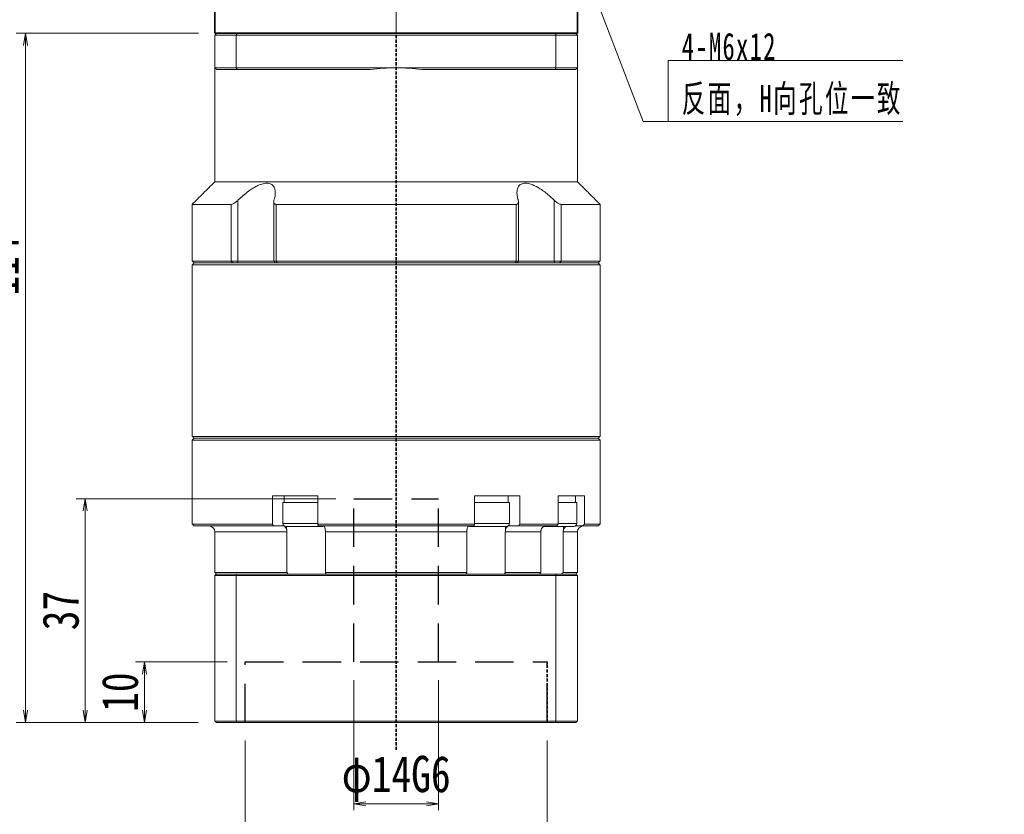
# Model space of a CAD drawing. Header units: millimetres. Extents: x -209 to 386, y -202 to 211.
# Tile 3 of 8: x -108 to 55, y -64 to 68. Entities that reach past the tile are written whole.
import ezdxf

# ---------------------------------------------------------------- set-up
doc = ezdxf.new("R2010")
doc.units = ezdxf.units.MM
doc.header["$PDSIZE"] = -5
for name, pattern in [('DASHED', [0.75, 0.5, -0.25]), ('DASHED2', [9.525, 6.35, -3.175]), ('点画线', [18, 12, -2, 2, -2])]:
    doc.linetypes.add(name, pattern=pattern)
doc.layers.get('0').update_dxf_attribs({"lineweight": 35})
doc.layers.add('4虚线层', color=6, linetype='DASHED2')
for name, color, linetype, lineweight in [('EB0_1', 7, 'Continuous', 35), ('中心线层', 1, '点画线', 18), ('尺寸线层', 3, 'Continuous', 18), ('粗实线层', 7, 'Continuous', 35)]:
    doc.layers.add(name, color=color, linetype=linetype, lineweight=lineweight)
doc.styles.add('宋体', font='SimSun.ttf', dxfattribs={"width": 0.8})
doc.styles.add('标准', font='txt', dxfattribs={"width": 0.667})
doc.dimstyles.new('A水平标注$0', dxfattribs={"dimtxt": 3.5, "dimasz": 2, "dimexe": 1.5, "dimexo": 3, "dimgap": 1.1, "dimtad": 1, "dimtoh": 1, "dimdec": 4, "dimdsep": 46, "dimtxsty": '宋体', "dimblk": 'OPEN', "dimcen": 3, "dimclrd": 3, "dimclre": 3, "dimclrt": 6, "dimadec": 0, "dimazin": 0, "dimtm": 1e-09, "dimtfac": 1, "dimtdec": 4, "dimtix": 1, "dimtmove": 0, "dimatfit": 3, "dimldrblk": 'OPEN', "dimfxl": 0, "dimlwd": 13, "dimlwe": 13, "dimarcsym": 0})
doc.dimstyles.new('D直径标注φ25', dxfattribs={"dimtxt": 3.5, "dimasz": 2, "dimexe": 1, "dimexo": 3, "dimtad": 1, "dimtoh": 1, "dimdec": 1, "dimdsep": 46, "dimtxsty": '宋体', "dimblk": 'OPEN', "dimcen": 3, "dimclrd": 3, "dimclre": 3, "dimclrt": 130, "dimadec": 0, "dimazin": 0, "dimtm": 1e-09, "dimtfac": 1, "dimtdec": 1, "dimtmove": 0, "dimatfit": 0, "dimldrblk": 'OPEN', "dimfxl": 0, "dimlwd": 13, "dimlwe": 13, "dimarcsym": 0})

# ---------------------------------------------------------------- blocks, each defined once
blk = doc.blocks.new('*X7')
at = {"layer": '尺寸线层', "linetype": 'Continuous'}
blk.add_hatch(color=0, dxfattribs=at).paths.add_polyline_path([(-18.15, 36.72), (-16.02, 32.72), (-17.07, 32.32)], flags=0)
at = {"layer": '尺寸线层', "color": 0, "linetype": 'Continuous'}
blk.add_line((-18.15, 36.72), (-4.16, 0), dxfattribs=at)
at = {"layer": '尺寸线层', "color": 0}
for p, q in [((0, 10.07), (38.84, 10.07)), ((0, 0), (0, 10.07)), ((-4.16, 0), (0, 0)), ((0, 0), (38.84, 0))]:
    blk.add_line(p, q, dxfattribs=at)
at = {"layer": '尺寸线层', "color": 0, "insert": (2.25, 0.9), "char_height": 4.5, "width": 73.1847, "attachment_point": 7, "line_spacing_factor": 1.15057, "style": '标准'}
blk.add_mtext('\\T1.1;4-M6x12\\P反面，H向孔位一致', dxfattribs=at)
blk = doc.blocks.new('_Open')
at = {"color": 0, "linetype": 'ByBlock', "lineweight": -2}
for p, q in [((-1, 0.167), (0, 0)), ((-1, -0.167), (0, 0)), ((0, 0), (-1, 0))]:
    blk.add_line(p, q, dxfattribs=at)
blk = doc.blocks.new('*D30')
at = {"color": 3, "lineweight": 13, "transparency": 16777216}
for p, q in [((-70.19, -51.48), (-70.19, -77.41)), ((-20.19, -51.48), (-20.19, -77.41)), ((-68.19, -76.41), (-22.19, -76.41))]:
    blk.add_line(p, q, dxfattribs=at)
at = {"layer": 'Defpoints', "color": 0, "transparency": 16777216}
for p in [(-70.19, -48.48), (-20.19, -48.48), (-20.19, -76.41)]:
    blk.add_point(p, dxfattribs=at)
at = {"color": 3, "lineweight": 13, "transparency": 16777216, "xscale": 2, "yscale": 2, "zscale": 2, "rotation": 180}
blk.add_blockref('_Open', (-70.19, -76.41), dxfattribs=at)
at = {"color": 3, "lineweight": 13, "transparency": 16777216, "xscale": 2, "yscale": 2, "zscale": 2}
blk.add_blockref('_Open', (-20.19, -76.41), dxfattribs=at)
at = {"color": 130, "transparency": 16777216, "insert": (-45.19, -72.28), "char_height": 6, "attachment_point": 5, "style": '宋体'}
blk.add_mtext('φ50E7', dxfattribs=at)
blk = doc.blocks.new('*D31')
at = {"color": 3, "lineweight": 13, "transparency": 16777216}
for p, q in [((-52.19, -41.48), (-52.19, -62.98)), ((-38.19, -41.48), (-38.19, -62.98)), ((-50.19, -61.98), (-40.19, -61.98))]:
    blk.add_line(p, q, dxfattribs=at)
at = {"layer": 'Defpoints', "color": 0, "transparency": 16777216}
for p in [(-52.19, -38.48), (-38.19, -38.48), (-38.19, -61.98)]:
    blk.add_point(p, dxfattribs=at)
at = {"color": 3, "lineweight": 13, "transparency": 16777216, "xscale": 2, "yscale": 2, "zscale": 2, "rotation": 180}
blk.add_blockref('_Open', (-52.19, -61.98), dxfattribs=at)
at = {"color": 3, "lineweight": 13, "transparency": 16777216, "xscale": 2, "yscale": 2, "zscale": 2}
blk.add_blockref('_Open', (-38.19, -61.98), dxfattribs=at)
at = {"color": 130, "transparency": 16777216, "insert": (-45.19, -57.84), "char_height": 6, "attachment_point": 5, "style": '宋体'}
blk.add_mtext('φ14G6', dxfattribs=at)
blk = doc.blocks.new('*D32')
at = {"layer": 'Defpoints', "color": 0, "transparency": 16777216}
for p in [(-70.19, -38.48), (-86.84, -48.48), (-74.99, -48.48)]:
    blk.add_point(p, dxfattribs=at)
at = {"layer": '尺寸线层', "color": 3, "lineweight": 13, "transparency": 16777216}
for p, q in [((-73.19, -38.48), (-88.34, -38.48)), ((-86.84, -40.48), (-86.84, -46.48)), ((-77.99, -48.48), (-88.34, -48.48))]:
    blk.add_line(p, q, dxfattribs=at)
at = {"layer": '尺寸线层', "color": 3, "lineweight": 13, "transparency": 16777216, "xscale": 2, "yscale": 2, "zscale": 2}
for p, rotation in [((-86.84, -38.48), 90), ((-86.84, -48.48), 270)]:
    blk.add_blockref('_Open', p, dxfattribs=dict(at, rotation=rotation))
at = {"layer": '尺寸线层', "color": 6, "transparency": 16777216, "insert": (-90.88, -43.48), "char_height": 6, "attachment_point": 5, "rotation": 90, "style": '宋体', "bg_fill": 3, "box_fill_scale": 1.1, "bg_fill_color": 257, "bg_fill_transparency": 0}
blk.add_mtext('10', dxfattribs=at)
blk = doc.blocks.new('*D33')
at = {"layer": 'Defpoints', "color": 0, "transparency": 16777216}
for p in [(-52.19, -11.48), (-96.66, -48.48), (-74.99, -48.48)]:
    blk.add_point(p, dxfattribs=at)
at = {"layer": '尺寸线层', "color": 3, "lineweight": 13, "transparency": 16777216}
for p, q in [((-55.19, -11.48), (-98.16, -11.48)), ((-96.66, -13.48), (-96.66, -46.48)), ((-77.99, -48.48), (-98.16, -48.48))]:
    blk.add_line(p, q, dxfattribs=at)
at = {"layer": '尺寸线层', "color": 3, "lineweight": 13, "transparency": 16777216, "xscale": 2, "yscale": 2, "zscale": 2}
for p, rotation in [((-96.66, -11.48), 90), ((-96.66, -48.48), 270)]:
    blk.add_blockref('_Open', p, dxfattribs=dict(at, rotation=rotation))
at = {"layer": '尺寸线层', "color": 6, "transparency": 16777216, "insert": (-100.69, -29.98), "char_height": 6, "attachment_point": 5, "rotation": 90, "style": '宋体', "bg_fill": 3, "box_fill_scale": 1.1, "bg_fill_color": 257, "bg_fill_transparency": 0}
blk.add_mtext('37', dxfattribs=at)
blk = doc.blocks.new('*D34')
at = {"layer": 'Defpoints', "color": 0, "transparency": 16777216}
for p in [(-74.89, 65.52), (-106.56, -48.48), (-74.99, -48.48)]:
    blk.add_point(p, dxfattribs=at)
at = {"layer": '尺寸线层', "color": 3, "lineweight": 13, "transparency": 16777216}
for p, q in [((-77.89, 65.52), (-108.06, 65.52)), ((-106.56, 63.52), (-106.56, -46.48)), ((-77.99, -48.48), (-108.06, -48.48))]:
    blk.add_line(p, q, dxfattribs=at)
at = {"layer": '尺寸线层', "color": 3, "lineweight": 13, "transparency": 16777216, "xscale": 2, "yscale": 2, "zscale": 2}
for p, rotation in [((-106.56, 65.52), 90), ((-106.56, -48.48), 270)]:
    blk.add_blockref('_Open', p, dxfattribs=dict(at, rotation=rotation))
at = {"layer": '尺寸线层', "color": 6, "transparency": 16777216, "insert": (-110.66, 27.02), "char_height": 6, "attachment_point": 5, "rotation": 90, "style": '宋体', "bg_fill": 3, "box_fill_scale": 1.1, "bg_fill_color": 256, "bg_fill_true_color": 13158600, "bg_fill_transparency": 0}
blk.add_mtext('114', dxfattribs=at)

msp = doc.modelspace()

# ---------------------------------------------------------------- linework, layer by layer
at = {"color": 7, "linetype": 'Continuous', "lineweight": 15}
for p, q in [((-75.19499, 65.22064), (-71.6525, 65.22064)), ((-75.19499, 65.22064), (-75.19499, 59.82064)), ((-71.53887, 65.52064), (-74.89499, 65.52064)), ((-71.6525, 65.22064), (-18.73748, 65.22064)), ((-71.6525, 59.82064), (-71.6525, 65.22064)), ((-18.85111, 65.52064), (-71.53887, 65.52064)), ((-15.49499, 65.52064), (-18.85111, 65.52064)), ((-18.73748, 65.22064), (-18.73748, 59.82064)), ((-18.73748, 65.22064), (-15.19499, 65.22064)), ((-15.19499, 59.82064), (-15.19499, 65.22064)), ((-71.6525, 59.82064), (-75.19499, 59.82064)), ((-74.89499, 59.52064), (-71.53887, 59.52064)), ((-45.19499, 59.82064), (-71.6525, 59.82064)), ((-71.53887, 59.52064), (-49.42701, 59.52064)), ((-18.73748, 59.82064), (-45.19499, 59.82064)), ((-40.96297, 59.52064), (-18.85111, 59.52064)), ((-18.85111, 59.52064), (-15.49499, 59.52064)), ((-15.19499, 59.82064), (-18.73748, 59.82064)), ((-15.19499, 40.97064), (-75.19499, 40.97064)), ((-71.37657, 27.82064), (-71.37657, 37.89008)), ((-19.01341, 37.89008), (-19.01341, 27.82064)), ((-72.48687, 37.22064), (-78.94499, 37.22064)), ((-72.48687, 37.22064), (-72.48687, 27.82064)), ((-25.34012, 37.22064), (-65.04986, 37.22064)), ((-65.04986, 27.82064), (-65.04986, 37.22064)), ((-25.34012, 37.22064), (-25.34012, 27.82064)), ((-11.44499, 37.22064), (-17.90311, 37.22064)), ((-17.90311, 27.82064), (-17.90311, 37.22064)), ((-72.48687, 27.82064), (-78.94499, 27.82064)), ((-71.37657, 27.82064), (-72.48687, 27.82064)), ((-72.24427, 27.52064), (-72.48687, 27.82064)), ((-71.46706, 27.52064), (-71.37657, 27.82064)), ((-65.46157, 27.82064), (-71.37657, 27.82064)), ((-65.04986, 27.82064), (-65.46157, 27.82064)), ((-25.34012, 27.82064), (-65.04986, 27.82064)), ((-64.87338, 27.52064), (-65.04986, 27.82064)), ((-25.34012, 27.82064), (-25.5166, 27.52064)), ((-24.92841, 27.82064), (-25.34012, 27.82064)), ((-19.01341, 27.82064), (-24.92841, 27.82064)), ((-19.01341, 27.82064), (-18.92292, 27.52064)), ((-17.90311, 27.82064), (-19.01341, 27.82064)), ((-17.90311, 27.82064), (-18.14571, 27.52064)), ((-11.44499, 27.82064), (-17.90311, 27.82064)), ((-78.94499, 27.22064), (-45.19499, 27.22064)), ((-45.19499, 27.52064), (-78.64499, 27.52064)), ((-78.64499, 27.52064), (-72.24427, 27.52064)), ((-64.87338, 27.52064), (-25.5166, 27.52064)), ((-11.74499, 27.52064), (-45.19499, 27.52064)), ((-45.19499, 27.22064), (-11.44499, 27.22064)), ((-18.14571, 27.52064), (-11.74499, 27.52064)), ((-11.44499, -1.17936), (-78.94499, -1.17936)), ((-78.64499, -1.47936), (-11.74499, -1.47936)), ((-45.19499, -1.47936), (-78.64499, -1.47936)), ((-11.74499, -1.47936), (-45.19499, -1.47936)), ((-78.94499, -1.77936), (-45.19499, -1.77936)), ((-45.19499, -1.77936), (-11.44499, -1.77936)), ((-65.68178, -10.97936), (-65.68178, -15.67936)), ((-65.68178, -10.97936), (-62.58863, -10.97936)), ((-61.54598, -10.97936), (-62.58863, -10.97936)), ((-61.54598, -10.97936), (-58.17907, -10.97936)), ((-58.17907, -15.67936), (-58.17907, -10.97936)), ((-32.21091, -10.97936), (-32.21091, -15.67936)), ((-32.21091, -10.97936), (-28.844, -10.97936)), ((-27.80135, -10.97936), (-28.844, -10.97936)), ((-27.80135, -10.97936), (-24.7082, -10.97936)), ((-24.7082, -15.67936), (-24.7082, -10.97936)), ((-18.37422, -10.97936), (-18.37422, -15.67936)), ((-18.37422, -10.97936), (-16.27227, -10.97936)), ((-15.6703, -10.97936), (-16.27227, -10.97936)), ((-15.6703, -10.97936), (-14.04252, -10.97936)), ((-14.04252, -15.67936), (-14.04252, -10.97936)), ((-60.44499, -12.07936), (-63.94499, -12.07936)), ((-58.17907, -12.07936), (-60.44499, -12.07936)), ((-26.9139, -12.07936), (-32.21091, -12.07936)), ((-26.44499, -12.07936), (-26.9139, -12.07936)), ((-15.28121, -12.07936), (-18.37422, -12.07936)), ((-65.68178, -15.67936), (-78.94499, -15.67936)), ((-78.64499, -15.97936), (-65.48874, -15.97936)), ((-65.48874, -15.97936), (-63.91209, -15.97936)), ((-60.44499, -15.57936), (-63.94499, -15.57936)), ((-63.44499, -16.07936), (-60.44499, -16.07936)), ((-63.31766, -16.07936), (-63.31766, -16.59597)), ((-58.17907, -15.57936), (-60.44499, -15.57936)), ((-60.44499, -16.07936), (-57.44499, -16.07936)), ((-32.21091, -15.67936), (-58.17907, -15.67936)), ((-58.07635, -15.97936), (-32.31363, -15.97936)), ((-32.94499, -16.07936), (-27.34691, -16.07936)), ((-26.9139, -15.57936), (-32.21091, -15.57936)), ((-27.34691, -16.07936), (-26.94499, -16.07936)), ((-27.07232, -16.07936), (-27.07232, -16.59597)), ((-26.44499, -15.57936), (-26.9139, -15.57936)), ((-26.47789, -15.97936), (-24.90124, -15.97936)), ((-24.90124, -15.97936), (-18.60427, -15.97936)), ((-18.37422, -15.67936), (-24.7082, -15.67936)), ((-20.83623, -16.07936), (-15.78121, -16.07936)), ((-15.28121, -15.57936), (-18.37422, -15.57936)), ((-17.49864, -16.07936), (-17.49864, -16.59597)), ((-15.48121, -15.97936), (-14.32473, -15.97936)), ((-14.32473, -15.97936), (-11.74499, -15.97936)), ((-11.44499, -15.67936), (-14.04252, -15.67936)), ((-75.19499, -16.97936), (-63.26785, -16.97936)), ((-63.26785, -16.97936), (-63.26785, -23.67936)), ((-56.89569, -16.97936), (-33.49429, -16.97936)), ((-56.89569, -23.67936), (-56.89569, -16.97936)), ((-33.49429, -16.97936), (-33.49429, -23.67936)), ((-27.12213, -23.67936), (-27.12213, -16.97936)), ((-27.12213, -16.97936), (-21.24981, -16.97936)), ((-21.24981, -16.97936), (-21.24981, -23.67936)), ((-17.57084, -23.67936), (-17.57084, -16.97936)), ((-17.57084, -16.97936), (-15.19499, -16.97936)), ((-63.26785, -23.67936), (-75.19499, -23.67936)), ((-75.19499, -24.17936), (-71.6525, -24.17936)), ((-75.19499, -24.17936), (-75.19499, -48.27936)), ((-71.5768, -23.97936), (-74.99499, -23.97936)), ((-71.6525, -24.17936), (-71.6525, -48.27936)), ((-71.6525, -24.17936), (-18.73748, -24.17936)), ((-18.81318, -23.97936), (-71.5768, -23.97936)), ((-33.49429, -23.67936), (-56.89569, -23.67936)), ((-21.24981, -23.67936), (-27.12213, -23.67936)), ((-15.39499, -23.97936), (-18.81318, -23.97936)), ((-18.73748, -24.17936), (-15.19499, -24.17936)), ((-18.73748, -24.17936), (-18.73748, -48.27936)), ((-15.19499, -23.67936), (-17.57084, -23.67936)), ((-15.19499, -24.17936), (-15.19499, -48.27936)), ((-71.6525, -48.27936), (-75.19499, -48.27936)), ((-74.99499, -48.47936), (-71.5768, -48.47936)), ((-18.73748, -48.27936), (-71.6525, -48.27936)), ((-71.5768, -48.47936), (-18.81318, -48.47936)), ((-18.81318, -48.47936), (-15.39499, -48.47936)), ((-15.19499, -48.27936), (-18.73748, -48.27936))]:
    msp.add_line(p, q, dxfattribs=at)
at = {"color": 1, "linetype": 'DASHED'}
for p, q in [((-45.19499, -53.03106), (-45.19499, 65.52064)), ((-20.19499, -48.47936), (-20.19499, -38.47936)), ((-20.19499, -48.47936), (-20.19499, -38.47936))]:
    msp.add_line(p, q, dxfattribs=at)
at = {"color": 7, "linetype": 'Continuous', "lineweight": 15}
for centre, radius, start, end in [((-45.19499, 29.82064), 30, 90, 98.1096145), ((-45.19499, 29.82064), 30, 81.8903855, 90), ((-76.19499, -16.97936), 1, 0, 90), ((-63.44499, -15.57936), 0.5, 180, 270), ((-57.44499, -15.57936), 0.5, 270, 302.4574441), ((-32.94499, -15.57936), 0.5, 241.6040712, 270), ((-26.94499, -15.57936), 0.5, 270, 0), ((-15.78121, -15.57936), 0.5, 270, 0), ((-14.19499, -16.97936), 1, 90, 180)]:
    msp.add_arc(centre, radius, start, end, dxfattribs=at)
for points in [[(-75.19499, 65.22064), (-74.89499, 65.52064)], [(-71.6525, 65.22064), (-71.53887, 65.52064)], [(-18.73748, 65.22064), (-18.85111, 65.52064)], [(-15.49499, 65.52064), (-15.19499, 65.22064)], [(-75.19499, 40.97064), (-75.19499, 59.82064)], [(-75.19499, 59.82064), (-74.89499, 59.52064)], [(-71.6525, 59.82064), (-71.53887, 59.52064)], [(-18.85111, 59.52064), (-18.73748, 59.82064)], [(-15.49499, 59.52064), (-15.19499, 59.82064)], [(-15.19499, 59.82064), (-15.19499, 40.97064)], [(-78.94499, 37.22064), (-75.19499, 40.97064)], [(-15.19499, 40.97064), (-11.44499, 37.22064)], [(-65.46157, 27.82064), (-65.46157, 37.62578)], [(-24.92841, 37.62533), (-24.92841, 27.82064)], [(-78.94499, 27.82064), (-78.94499, 37.22064)], [(-11.44499, 37.22064), (-11.44499, 27.82064)], [(-78.64499, 27.52064), (-78.94499, 27.82064)], [(-65.16157, 27.52064), (-65.46157, 27.82064)], [(-24.92841, 27.82064), (-25.22841, 27.52064)], [(-11.44499, 27.82064), (-11.74499, 27.52064)], [(-78.94499, 27.22064), (-78.64499, 27.52064)], [(-78.94499, -1.17936), (-78.94499, 27.22064)], [(-11.74499, 27.52064), (-11.44499, 27.22064)], [(-11.44499, 27.22064), (-11.44499, -1.17936)], [(-78.64499, -1.47936), (-78.94499, -1.17936)], [(-78.94499, -1.77936), (-78.64499, -1.47936)], [(-11.44499, -1.17936), (-11.74499, -1.47936)], [(-11.74499, -1.47936), (-11.44499, -1.77936)], [(-78.94499, -15.67936), (-78.94499, -1.77936)], [(-11.44499, -1.77936), (-11.44499, -15.67936)], [(-63.74499, -12.07936), (-63.74499, -10.97936)], [(-26.64499, -10.97936), (-26.64499, -12.07936)], [(-15.48121, -10.97936), (-15.48121, -12.07936)], [(-63.94499, -15.57936), (-63.94499, -12.07936)], [(-26.44499, -12.07936), (-26.44499, -15.57936)], [(-15.28121, -12.07936), (-15.28121, -15.57936)], [(-78.64499, -15.97936), (-78.94499, -15.67936)], [(-65.48874, -15.97936), (-65.68178, -15.67936)], [(-58.17907, -15.67936), (-58.07635, -15.97936)], [(-32.31363, -15.97936), (-32.21091, -15.67936)], [(-24.7082, -15.67936), (-24.90124, -15.97936)], [(-18.60427, -15.97936), (-18.37422, -15.67936)], [(-14.04252, -15.67936), (-14.32473, -15.97936)], [(-11.44499, -15.67936), (-11.74499, -15.97936)], [(-75.19499, -23.67936), (-75.19499, -16.97936)], [(-63.31766, -16.59597), (-63.26785, -16.97936)], [(-56.89569, -16.97936), (-56.92114, -16.59597)], [(-33.46884, -16.59597), (-33.49429, -16.97936)], [(-27.12213, -16.97936), (-27.07232, -16.59597)], [(-21.19167, -16.59597), (-21.24981, -16.97936)], [(-17.57084, -16.97936), (-17.49864, -16.59597)], [(-15.19499, -16.97936), (-15.19499, -23.67936)], [(-74.89499, -23.97936), (-75.19499, -23.67936)], [(-75.19499, -24.17936), (-74.99499, -23.97936)], [(-71.6525, -24.17936), (-71.5768, -23.97936)], [(-63.06011, -23.97936), (-63.26785, -23.67936)], [(-56.89569, -23.67936), (-56.80983, -23.97936)], [(-33.58015, -23.97936), (-33.49429, -23.67936)], [(-27.12213, -23.67936), (-27.32987, -23.97936)], [(-21.4689, -23.97936), (-21.24981, -23.67936)], [(-18.73748, -24.17936), (-18.81318, -23.97936)], [(-17.57084, -23.67936), (-17.86029, -23.97936)], [(-15.19499, -23.67936), (-15.49499, -23.97936)], [(-15.39499, -23.97936), (-15.19499, -24.17936)], [(-74.99499, -48.47936), (-75.19499, -48.27936)], [(-71.5768, -48.47936), (-71.6525, -48.27936)], [(-18.81318, -48.47936), (-18.73748, -48.27936)], [(-15.19499, -48.27936), (-15.39499, -48.47936)]]:
    msp.add_open_spline(points, degree=1, dxfattribs=at)
for points, knots in [([(-65.41499, 37.89008), (-65.32867, 38.21477), (-65.18781, 38.74459), (-65.1876, 39.41436), (-65.28712, 39.87968), (-65.4802, 40.23993), (-65.79276, 40.55352), (-66.33709, 40.76024), (-67.16554, 40.69086), (-67.99917, 40.38524), (-68.74464, 39.98786), (-69.49953, 39.49891), (-70.31669, 38.86967), (-70.96211, 38.29393), (-71.30306, 37.96171), (-71.37657, 37.89008)], [0, 0, 0, 0, 1.111823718, 1.814206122, 2.515660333, 3.044836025, 3.573294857, 4.429537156, 5.288250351, 6.104434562, 6.713373, 7.323286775, 8.207714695, 9.093503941, 9.336985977, 9.336985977, 9.336985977, 9.336985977]), ([(-19.01341, 37.89008), (-19.3574, 38.21477), (-19.91869, 38.74459), (-20.77805, 39.41436), (-21.46618, 39.87968), (-22.10853, 40.23993), (-22.80858, 40.55352), (-23.60545, 40.76024), (-24.3494, 40.69086), (-24.80795, 40.38524), (-25.0591, 39.98786), (-25.1983, 39.49891), (-25.20826, 38.86967), (-25.09926, 38.29393), (-24.99703, 37.96171), (-24.97499, 37.89008)], [0, 0, 0, 0, 1.111860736, 1.814266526, 2.515744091, 3.044937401, 3.573413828, 4.429684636, 5.288426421, 6.104637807, 6.713596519, 7.323530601, 8.207987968, 9.093806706, 9.337296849, 9.337296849, 9.337296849, 9.337296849]), ([(-71.37657, 37.89008), (-71.50048, 37.77611), (-71.71362, 37.58007), (-72.03655, 37.36928), (-72.29758, 37.24452), (-72.42421, 37.22855), (-72.48687, 37.22064)], [0, 0, 0, 0, 0.461690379, 0.794104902, 1.059065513, 1.318521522, 1.318521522, 1.318521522, 1.318521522]), ([(-65.04986, 37.22064), (-65.0846, 37.2223), (-65.15528, 37.22567), (-65.24387, 37.25232), (-65.31802, 37.29301), (-65.38256, 37.35284), (-65.43224, 37.43535), (-65.46352, 37.55497), (-65.4644, 37.70667), (-65.43162, 37.82833), (-65.41499, 37.89008)], [0, 0, 0, 0, 0.0845501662, 0.1720244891, 0.2564971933, 0.3430793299, 0.4605833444, 0.5814376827, 0.7507540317, 0.9252792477, 0.9252792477, 0.9252792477, 0.9252792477]), ([(-24.97499, 37.89008), (-24.95949, 37.83343), (-24.92813, 37.71875), (-24.92516, 37.57412), (-24.95043, 37.45527), (-24.99466, 37.36967), (-25.05768, 37.30319), (-25.13368, 37.25721), (-25.22735, 37.22655), (-25.30207, 37.22264), (-25.34012, 37.22064)], [0, 0, 0, 0, 0.1600222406, 0.3238934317, 0.4391565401, 0.5570675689, 0.6488337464, 0.7429943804, 0.8324760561, 0.925298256, 0.925298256, 0.925298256, 0.925298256]), ([(-17.90311, 37.22064), (-17.96186, 37.22765), (-18.07909, 37.24162), (-18.32873, 37.35549), (-18.65798, 37.56437), (-18.88145, 37.76915), (-19.01341, 37.89008)], [0, 0, 0, 0, 0.244975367, 0.488865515, 0.828599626, 1.318556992, 1.318556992, 1.318556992, 1.318556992]), ([(-63.91209, -15.97936), (-63.88746, -15.98071), (-63.79071, -15.98602), (-63.62504, -16.06352), (-63.44623, -16.26204), (-63.35473, -16.46314), (-63.32185, -16.58095), (-63.31766, -16.59597)], [0, 0, 0, 0, 0.0898846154, 0.3530449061, 0.6161572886, 0.8790264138, 0.9174460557, 0.9174460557, 0.9174460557, 0.9174460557]), ([(-56.92114, -16.59597), (-56.93937, -16.49645), (-56.97585, -16.29724), (-57.0695, -16.08805), (-57.16115, -15.99046), (-57.21847, -15.98212), (-57.23743, -15.97936)], [0, 0, 0, 0, 0.2094481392, 0.4192300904, 0.6292069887, 0.7329719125, 0.7329719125, 0.7329719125, 0.7329719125]), ([(-33.15255, -15.97936), (-33.16565, -15.98071), (-33.21713, -15.98602), (-33.30528, -16.06352), (-33.40042, -16.26204), (-33.44911, -16.46314), (-33.46661, -16.58095), (-33.46884, -16.59597)], [0, 0, 0, 0, 0.0718302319, 0.2821316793, 0.4923948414, 0.7024636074, 0.7331662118, 0.7331662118, 0.7331662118, 0.7331662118]), ([(-27.07232, -16.59597), (-27.03808, -16.49649), (-26.96953, -16.29731), (-26.79357, -16.08812), (-26.62132, -15.99047), (-26.51355, -15.98212), (-26.47789, -15.97936)], [0, 0, 0, 0, 0.2619701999, 0.5244550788, 0.7871838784, 0.9171158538, 0.9171158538, 0.9171158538, 0.9171158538]), ([(-20.48325, -15.97936), (-20.5126, -15.98071), (-20.6279, -15.98602), (-20.82535, -16.06352), (-21.03843, -16.26204), (-21.14749, -16.46314), (-21.18667, -16.58095), (-21.19167, -16.59597)], [0, 0, 0, 0, 0.098305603, 0.386120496, 0.673882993, 0.961379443, 1.003398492, 1.003398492, 1.003398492, 1.003398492]), ([(-17.49864, -16.59597), (-17.448, -16.49821), (-17.34664, -16.30254), (-17.16271, -16.12832), (-17.04038, -16.0868), (-17.01845, -16.07936)], [0, 0, 0, 0, 0.3267769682, 0.6540747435, 0.7255650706, 0.7255650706, 0.7255650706, 0.7255650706])]:
    msp.add_open_spline(points, degree=3, knots=knots, dxfattribs=at)
at = {"layer": '4虚线层', "color": 6}
for p, q in [((-52.19499, -11.47936), (-38.19499, -11.47936)), ((-52.19499, -38.47936), (-52.19499, -11.47936)), ((-38.19499, -38.47936), (-38.19499, -11.47936)), ((-70.19499, -38.47936), (-20.19499, -38.47936)), ((-70.19499, -48.47936), (-70.19499, -38.47936)), ((-20.19499, -48.47936), (-20.19499, -38.47936))]:
    msp.add_line(p, q, dxfattribs=at)
at = {"layer": 'EB0_1'}
msp.add_line((-15.19499, 65.52064), (-75.19499, 65.52064), dxfattribs=at)
at = {"layer": '中心线层'}
msp.add_line((-45.19499, 65.52064), (-45.19499, 157.52064), dxfattribs=at)
at = {"layer": '粗实线层'}
for p, q in [((-75.19499, 65.52064), (-75.19499, 74.52064)), ((-15.19499, 65.52064), (-15.19499, 74.52064))]:
    msp.add_line(p, q, dxfattribs=at)

# ---------------------------------------------------------------- block references
at = {"layer": '尺寸线层'}
msp.add_blockref('*X7', (-0.17467, 50.9248), dxfattribs=at)

# ---------------------------------------------------------------- dimensions: what is measured, and where the dimension line sits
for base, p1, p2, text, picture, middle in [((-38.19499, -61.97691), (-52.19499, -38.47936), (-38.19499, -38.47936), 'φ<>G6', '*D31', (-45.19499, -61.97691)), ((-20.19499, -76.40916), (-70.19499, -48.47936), (-20.19499, -48.47936), 'φ<>E7', '*D30', (-45.19499, -76.40916))]:
    dim = msp.add_linear_dim(base=base, p1=p1, p2=p2, text=text, dimstyle='D直径标注φ25', override={"dimtxt": 6, "dimgap": 1, "dimtad": 1, "dimdec": 1, "dimlfac": 1, "dimpost": '<>', "dimblk": 'Open', "dimse1": 0, "dimse2": 0, "dimsd1": 0, "dimsd2": 0, "dimtofl": 1, "dimtvp": 0.1, "dimtfill": 0, "dimtfillclr": 256})
    dim.commit()
    dim.dimension.update_dxf_attribs({"geometry": picture, "text_midpoint": middle, "dimtype": 160})

# ---------------------------------------------------------------- next in the draw order: dimensions: what is measured, and where the dimension line sits
dim = msp.add_linear_dim(base=(-86.84497, -48.47936), p1=(-70.19499, -38.47936), p2=(-74.99499, -48.47936), angle=90, dimstyle='A水平标注$0', override={"dimtxt": 6, "dimblk": 'Open', "dimtfill": 1, "dimtfillclr": 256}, dxfattribs=at)
dim.commit()
dim.dimension.update_dxf_attribs({"geometry": '*D32', "text_midpoint": (-86.84497, -43.47936), "dimtype": 160})

# ---------------------------------------------------------------- next in the draw order: dimensions: what is measured, and where the dimension line sits
dim = msp.add_linear_dim(base=(-96.66096, -48.47936), p1=(-52.19499, -11.47936), p2=(-74.99499, -48.47936), angle=90, dimstyle='A水平标注$0', override={"dimtxt": 6, "dimblk": 'Open', "dimtfill": 1, "dimtfillclr": 256}, dxfattribs=at)
dim.commit()
dim.dimension.update_dxf_attribs({"geometry": '*D33', "text_midpoint": (-96.66096, -29.97936), "dimtype": 160})

# ---------------------------------------------------------------- next in the draw order: dimensions: what is measured, and where the dimension line sits
dim = msp.add_linear_dim(base=(-106.56106, -48.47936), p1=(-74.89499, 65.52064), p2=(-74.99499, -48.47936), angle=90, dimstyle='A水平标注$0', override={"dimtxt": 6}, dxfattribs=at)
dim.commit()
dim.dimension.update_dxf_attribs({"geometry": '*D34', "text_midpoint": (-106.56106, 27.02064), "dimtype": 160})

doc.saveas('drawing.dxf')
